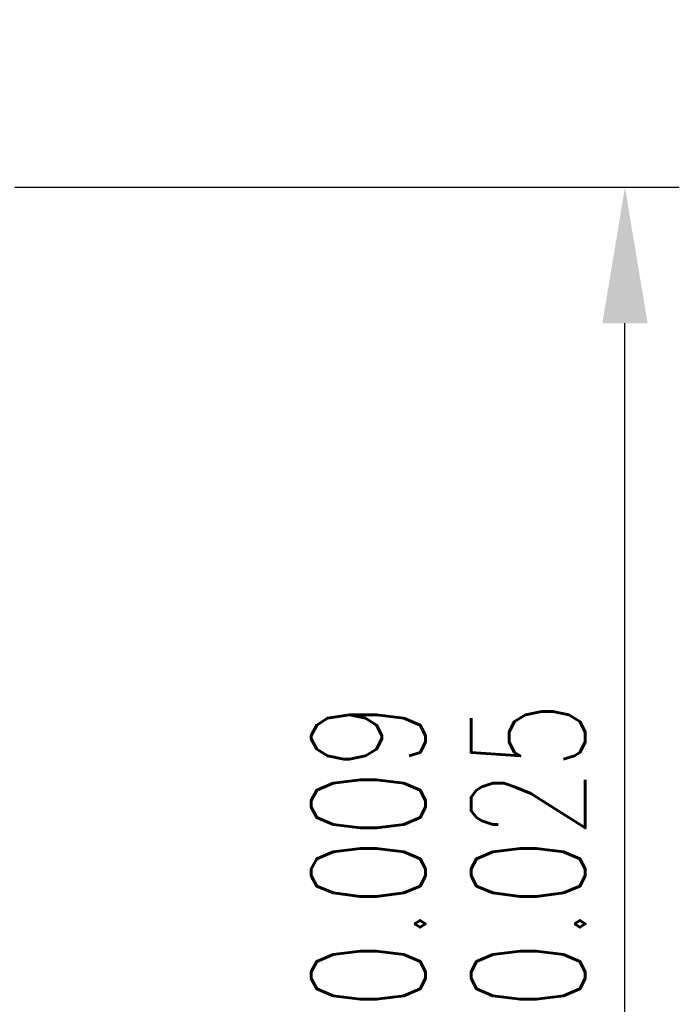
# Model space of a CAD drawing. Extents: x 19 to 174, y 58 to 139.
# Tile 52 of 52: x 164.49 to 174.19, y 95.32 to 109.81. Entities that reach past the tile are written whole.
import ezdxf

# ---------------------------------------------------------------- set-up
doc = ezdxf.new("R2010")
doc.units = 0
doc.header["$LTSCALE"] = 5
doc.header["$MEASUREMENT"] = 0
doc.layers.add('DIM', color=4, linetype='CONTINUOUS')
doc.styles.add('DIM-7', font='SIMPLEX.shx', dxfattribs={"width": 0.7, "bigfont": 'chineset.shx'})
doc.dimstyles.new('CNS', dxfattribs={"dimtxt": 3.5, "dimasz": 2.5, "dimexe": 1, "dimexo": 1.5, "dimgap": 0.09, "dimtad": 0, "dimdsep": 46, "dimtxsty": 'DIM-7', "dimcen": 0.09, "dimclrd": 1, "dimclre": 1, "dimclrt": 4, "dimadec": 0, "dimazin": 0, "dimtfac": 1, "dimtix": 1, "dimtmove": 2, "dimatfit": 3, "dimfxl": 1, "dimtvp": 0.971429, "dimtolj": 1, "dimarcsym": 0})

# ---------------------------------------------------------------- blocks, each defined once
blk = doc.blocks.new('*D3')
at = {"layer": 'DIM', "color": 7, "linetype": 'Continuous', "lineweight": -2, "transparency": 16777216}
for p, q in [((164.415, 107.34), (174.195, 107.34)), ((173.395, 83.34), (173.395, 105.34)), ((164.415, 81.34), (174.195, 81.34))]:
    blk.add_line(p, q, dxfattribs=at)
at = {"layer": 'DIM', "color": 7, "linetype": 'Continuous', "transparency": 16777216}
for points in [[(173.062, 105.34), (173.728, 105.34), (173.395, 107.34)], [(173.062, 83.34), (173.728, 83.34), (173.395, 81.34)]]:
    blk.add_solid(points, dxfattribs=at)
at = {"layer": 'DIM', "color": 7, "linetype": 'Continuous', "transparency": 16777216, "insert": (170.795, 94.34), "char_height": 2.8, "attachment_point": 5, "rotation": 90, "style": 'DIM-7'}
blk.add_mtext('\\A1;%%C26{\\H1.680000;\\S-0.009^ -0.025;}', dxfattribs=at)

msp = doc.modelspace()

# ---------------------------------------------------------------- dimensions: what is measured, and where the dimension line sits
at = {"layer": 'DIM', "color": 7, "linetype": 'Continuous'}
dim = msp.add_linear_dim(base=(173.395, 107.34), p1=(163.215, 81.34), p2=(163.215, 107.34), angle=90, text='%%C<>', dimstyle='CNS', override={"dimscale": 0.8, "dimgap": 0.8, "dimtad": 1, "dimclrd": 7, "dimclre": 7, "dimclrt": 7, "dimtol": 1, "dimtp": -0.009, "dimtm": 0.025, "dimtfac": 0.6, "dimtdec": 3, "dimtmove": 1}, dxfattribs=at)
dim.commit()
dim.dimension.update_dxf_attribs({"geometry": '*D3', "text_midpoint": (170.795, 94.34)})

doc.saveas('drawing.dxf')
